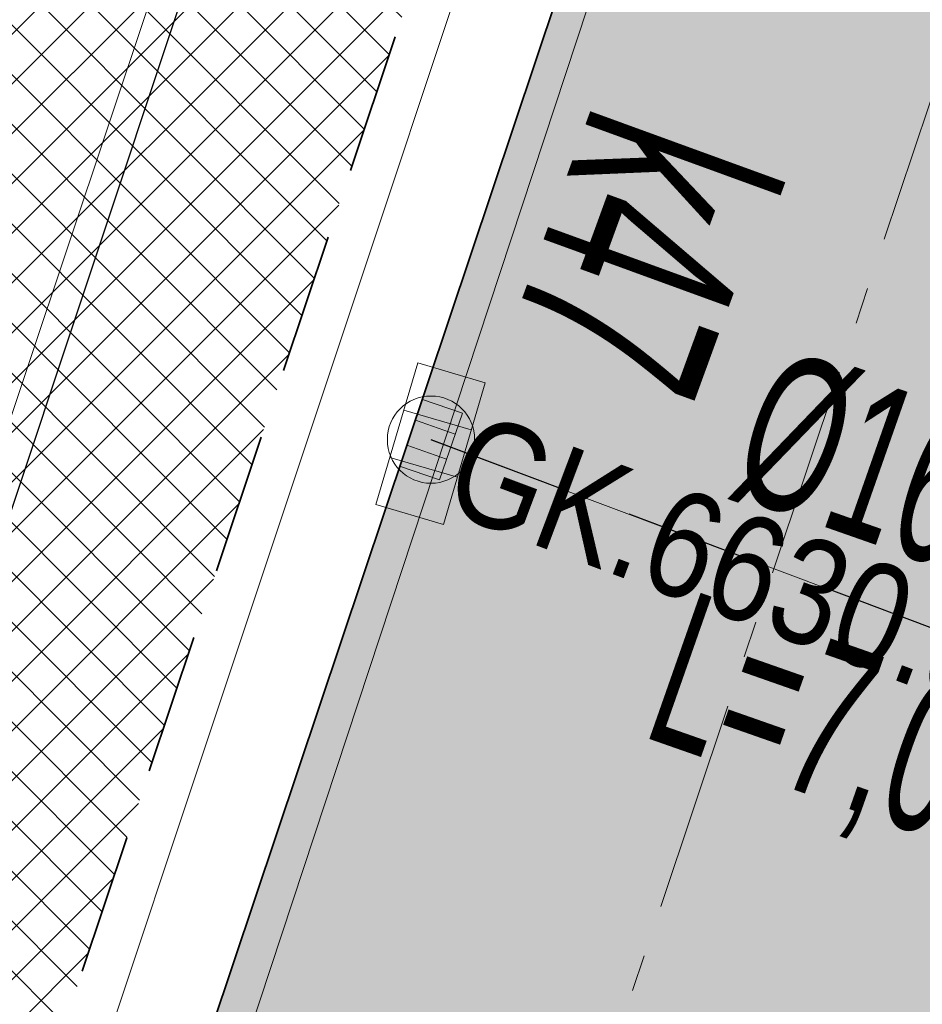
# Model space of a CAD drawing. Header units: metres. Extents: x 6599773 to 13199707, y 5688499 to 11377233.
# Tile 92 of 256: x 6599923.82 to 6599930.24, y 5688791.4 to 5688798.4. Entities that reach past the tile are written whole.
import ezdxf
from ezdxf.enums import TextEntityAlignment as Align

# ---------------------------------------------------------------- set-up
doc = ezdxf.new("R2010")
doc.units = ezdxf.units.M
doc.header["$MEASUREMENT"] = 0
for name, pattern in [('1', [0]), ('2_OTKJ', [2, 1.5, -0.5]), ('3_EGJE', [2.5, 1.5, -0.3700000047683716, 0.2600001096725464, -0.369999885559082]), ('BUG', [1.5, 1, -0.5]), ('BUW', [1.5, 1, -0.5]), ('GUK', [2, 1.5, -0.5])]:
    doc.linetypes.add(name, pattern=pattern)
doc.layers.get('0').update_dxf_attribs({"linetype": 'CONTINUOUS', "lineweight": 5})
for name, color, linetype, lineweight in [('_kd', 14, 'CONTINUOUS', 30), ('_KDPRZYKANALIK', 14, 'BUW', 30), ('_kolor chodnik', 50, '1', 0), ('_kolor zjazdy kostka', 7, '1', 0), ('_kolor ścieżka', 10, '1', 0), ('_kraweznik', 7, 'CONTINUOUS', 35), ('_obrzeze', 10, 'BUG', 35), ('_opiskd', 14, 'CONTINUOUS', 15), ('_os', 7, '3_EGJE', 13), ('AS__Nowe_granice', 140, 'CONTINUOUS', 30), ('Kontury', 90, 'GUK', 5), ('OTK_L_0', 7, '2_OTKJ', 5), ('OTK_L_5', 7, 'CONTINUOUS', 5), ('OTZ_L_1', 7, 'CONTINUOUS', 5), ('P_SUK_T_1', 7, 'CONTINUOUS', 5), ('P_SUKP_E_T_0', 7, 'CONTINUOUS', 5), ('P_SUKP_L_0', 7, 'CONTINUOUS', 5)]:
    doc.layers.add(name, color=color, linetype=linetype, lineweight=lineweight)
doc.layers.add('_kolor jezdnia', color=7, linetype='1', lineweight=0, true_color=0x00dbdb)
doc.styles.add('opis', font='ARIALN.TTF', dxfattribs={"width": 0.7, "height": 1.1})
doc.styles.add('opis drzewa', font='ARIALN.TTF', dxfattribs={"width": 0.7, "height": 1.6})
doc.styles.add('STYL_ARIAL', font='ARIALN.TTF', dxfattribs={"width": 0.75, "oblique": 0.1})
pattern_1 = [(45, (0, 0), (-0.1767766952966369, 0.1767766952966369), []), (135, (0, 0), (-0.1767766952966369, -0.1767766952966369), [])]

# ---------------------------------------------------------------- blocks, each defined once
blk = doc.blocks.new('ergere')
at = {"layer": '_kd', "lineweight": 18}
for p, q in [((6591128.565092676, 5695242.152406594), (6591128.865092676, 5695242.152406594)), ((6591128.565092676, 5695241.964670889), (6591128.865092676, 5695241.964670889))]:
    blk.add_line(p, q, dxfattribs=at)
blk.add_lwpolyline([(6591128.565092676, 5695242.308538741), (6591128.865092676, 5695242.308538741), (6591128.865092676, 5695241.808538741), (6591128.565092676, 5695241.808538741)], close=True, dxfattribs=at)
blk.add_circle((6591128.715092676, 5695242.058538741), 0.31, dxfattribs=at)
blk = doc.blocks.new('509')
at = {"color": 0}
for p, q in [((-0.5, -0.25), (-0.5, 0.25)), ((-0.5, 0.25), (0.55, 0.25)), ((-0.15, 0.25), (-0.15, -0.25)), ((0.2, 0.25), (0.2, -0.25)), ((0.55, 0.25), (0.55, -0.25)), ((0.55, -0.25), (-0.5, -0.25))]:
    blk.add_line(p, q, dxfattribs=at)

msp = doc.modelspace()

# ---------------------------------------------------------------- hatches: boundary and pattern name
at = {"layer": '_kolor chodnik'}
h = msp.add_hatch(dxfattribs=at)
h.set_pattern_fill('ANSI37', color=256, scale=2)
h.set_pattern_definition(pattern_1)
h.paths.add_polyline_path([(6599849.938171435, 5688542.085872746), (6599852.232147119, 5688548.938742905), (6599853.573135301, 5688548.489851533), (6599853.827082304, 5688549.248475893), (6599851.793849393, 5688549.929093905), (6599849.895278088, 5688548.982823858), (6599847.823506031, 5688542.793750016)])
edge = h.paths.add_edge_path()
edge.add_line((6600018.106075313, 5689087.454911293), (6600022.42781917, 5689091.229234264))
edge.add_line((6600022.42781917, 5689091.229234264), (6600020.233254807, 5689093.742094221))
edge.add_line((6600020.233254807, 5689093.742094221), (6600017.159471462, 5689091.057656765))
edge.add_arc((6600023.275194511, 5689085.3851404), 8.341433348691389, 137.1531559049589, 148.8016577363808)
edge.add_line((6600016.140105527, 5689089.706021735), (6600018.106075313, 5689087.454911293))
h.paths.add_polyline_path([(6600038.501784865, 5689187.592294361), (6600037.906968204, 5689187.700586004), (6600037.63829624, 5689186.224843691), (6600038.240083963, 5689186.115282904)])
h.paths.add_polyline_path([(6600069.098302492, 5689360.276020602), (6600068.321239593, 5689360.413462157), (6600068.064048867, 5689358.936495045), (6600068.836639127, 5689358.799546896)])
h.paths.add_polyline_path([(6600082.393785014, 5689362.950258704), (6600082.941124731, 5689366.103121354), (6600081.481377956, 5689366.361351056), (6600080.923159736, 5689363.210828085)])
h.paths.add_polyline_path([(6600074.022236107, 5689388.065861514), (6600072.983907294, 5689388.249860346), (6600072.723374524, 5689386.77253894), (6600073.760538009, 5689386.588865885)])
h.paths.add_polyline_path([(6600105.613104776, 5689486.405659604), (6600106.749499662, 5689489.711933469), (6600105.298891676, 5689490.233346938), (6600104.143487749, 5689486.917306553)], flags=17)
h.paths.add_polyline_path([(6600132.519778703, 5689678.737346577), (6600131.761827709, 5689678.896110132), (6600131.444670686, 5689677.429261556), (6600132.212256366, 5689677.269208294)])
h.paths.add_polyline_path([(6600156.649397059, 5689798.7449027), (6600156.48800471, 5689797.958860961), (6600157.450195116, 5689797.757316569), (6600157.615023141, 5689798.542205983)])
h.paths.add_polyline_path([(6600189.055358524, 5689948.643107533), (6600187.902868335, 5689948.884512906), (6600187.600024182, 5689947.417400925), (6600188.748131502, 5689947.176379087)])
edge = h.paths.add_edge_path()
edge.add_line((6600204.459383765, 5690032.969035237), (6600204.153258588, 5690031.227801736))
edge.add_arc((6600202.328347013, 5690027.299936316), 4.331100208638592, 41.85300125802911, 65.08011549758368, ccw=False)
edge.add_arc((6600032.90393149, 5690051.979071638), 174.020003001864, 352.8070218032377, 353.495463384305)
edge.add_arc((6600202.372679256, 5690027.343587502), 5.999999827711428, 55.12102442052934, 69.64815978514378)
edge = h.paths.add_edge_path()
edge.add_line((6600205.046027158, 5690040.265402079), (6600204.972740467, 5690038.483452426))
edge.add_arc((6600203.986269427, 5690044.401803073), 5.999999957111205, 279.4630688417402, 294.9140560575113)
edge.add_line((6600206.513819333, 5690038.960158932), (6600206.607027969, 5690041.030672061))
edge.add_arc((6600203.986269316, 5690044.401803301), 4.270000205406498, 284.3702444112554, 307.86193139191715, ccw=False)
edge = h.paths.add_edge_path()
edge.add_arc((6600203.547470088, 5690044.558759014), 6.446878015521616, 324.4350091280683, 356.2013368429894, ccw=False)
edge.add_arc((6600203.986269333, 5690044.401803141), 6.00000007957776, 323.2169970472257, 357.4193489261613)
h.paths.add_polyline_path([(6600208.910055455, 5690121.713696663), (6600208.146285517, 5690121.748120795), (6600207.125602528, 5690121.794124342), (6600209.971605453, 5690121.665851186)])
edge = h.paths.add_edge_path()
edge.add_line((6600238.769818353, 5690481.648294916), (6600240.338176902, 5690490.873746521))
edge.add_line((6600240.338176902, 5690490.873746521), (6600241.251295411, 5690510.829461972))
edge.add_line((6600241.251295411, 5690510.829461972), (6600239.524022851, 5690510.928942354))
edge.add_line((6600239.524022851, 5690510.928942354), (6600238.633343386, 5690491.167757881))
edge.add_line((6600238.633343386, 5690491.167757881), (6600234.579716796, 5690467.661262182))
edge.add_line((6600234.579716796, 5690467.661262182), (6600234.449796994, 5690464.966873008))
edge.add_arc((6600242.443669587, 5690464.607462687), 8.00194818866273, 177.4256738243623, 268.2543056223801)
edge.add_line((6600242.199903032, 5690456.609228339), (6600242.216657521, 5690457.359274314))
edge.add_line((6600242.216657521, 5690457.359274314), (6600242.305257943, 5690458.836738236))
edge.add_arc((6600242.444504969, 5690464.607952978), 5.772894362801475, 177.0298084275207, 268.6178439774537, ccw=False)
edge.add_line((6600236.679365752, 5690464.907083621), (6600236.951876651, 5690470.95443634))
edge.add_line((6600236.951876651, 5690470.95443634), (6600238.150786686, 5690478.210832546))
edge.add_line((6600238.150786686, 5690478.210832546), (6600238.769818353, 5690481.648294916))
h.paths.add_polyline_path([(6600238.769818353, 5690481.648294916), (6600238.150786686, 5690478.210832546), (6600239.670056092, 5690477.930590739), (6600240.266710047, 5690481.376366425)], flags=17)
edge = h.paths.add_edge_path()
edge.add_line((6600223.366500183, 5690460.339976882), (6600223.276803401, 5690457.948865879))
edge.add_arc((6600221.105749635, 5690465.64864014), 7.999999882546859, 285.7465040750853, 299.8464885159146)
edge.add_line((6600225.08717264, 5690458.709744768), (6600225.240084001, 5690461.623695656))
edge.add_arc((6600221.105749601, 5690465.648640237), 5.769999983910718, 293.06724420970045, 315.7681070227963, ccw=False)
edge = h.paths.add_edge_path()
edge.add_arc((6600220.025145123, 5690444.676291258), 5.77000016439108, 37.996647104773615, 59.94382588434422, ccw=False)
edge.add_line((6600224.572175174, 5690448.22839199), (6600224.817793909, 5690451.081798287))
edge.add_arc((6600220.025145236, 5690444.676291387), 7.999999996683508, 53.19588653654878, 68.15166733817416)
edge.add_line((6600223.00235276, 5690452.101669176), (6600222.91504296, 5690449.670427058))
edge = h.paths.add_edge_path()
edge.add_arc((6600221.105749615, 5690465.648640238), 7.999999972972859, 328.0222308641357, 357.0132597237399)
edge.add_line((6600229.094882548, 5690465.23180147), (6600229.218816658, 5690467.593604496))
edge.add_line((6600229.218816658, 5690467.593604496), (6600228.218919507, 5690467.645774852))
edge.add_line((6600228.218919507, 5690467.645774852), (6600227.891778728, 5690461.411918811))
h.paths.add_polyline_path([(6600200.980142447, 5690012.236744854), (6600202.31727834, 5690011.956662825), (6600202.522293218, 5690012.935421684), (6600201.182321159, 5690013.216097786)])
h.paths.add_polyline_path([(6600196.457878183, 5689983.98337835), (6600195.202332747, 5689984.246370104), (6600194.899091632, 5689982.777335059), (6600196.150355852, 5689982.515240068)])
edge = h.paths.add_edge_path()
edge.add_line((6600112.305909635, 5689517.99101877), (6600112.691041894, 5689519.807934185))
edge.add_line((6600112.691041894, 5689519.807934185), (6600113.245521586, 5689522.423769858))
edge.add_line((6600113.245521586, 5689522.423769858), (6600111.553124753, 5689522.782507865))
edge.add_line((6600111.553124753, 5689522.782507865), (6600107.405864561, 5689503.217226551))
edge.add_line((6600107.405864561, 5689503.217226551), (6600099.494506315, 5689480.361667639))
edge.add_line((6600099.494506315, 5689480.361667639), (6600099.182814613, 5689478.891218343))
edge.add_arc((6600107.008997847, 5689477.232359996), 8.000059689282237, 168.0325629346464, 257.7529108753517)
edge.add_line((6600105.311960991, 5689469.414366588), (6600105.784990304, 5689471.593619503))
edge.add_arc((6600107.008927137, 5689477.232314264), 5.769999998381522, 168.0321375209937, 257.7533362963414, ccw=False)
edge.add_line((6600101.364343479, 5689478.42879883), (6600101.647245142, 5689479.76342708))
edge.add_line((6600101.647245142, 5689479.76342708), (6600104.143487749, 5689486.917306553))
edge.add_line((6600104.143487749, 5689486.917306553), (6600105.298891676, 5689490.233346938))
edge.add_line((6600105.298891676, 5689490.233346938), (6600108.240043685, 5689498.809726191))
edge.add_line((6600108.240043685, 5689498.809726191), (6600112.305909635, 5689517.99101877))
h.paths.add_polyline_path([(6600136.009573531, 5689645.499114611), (6600138.333647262, 5689645.012304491), (6600138.661671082, 5689646.578318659), (6600134.869459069, 5689647.372651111)])
at = {"layer": '_kolor jezdnia'}
h = msp.add_hatch(dxfattribs=at)
h.set_pattern_fill('ANSI37', color=256, scale=2.2)
h.set_pattern_definition([(311.9999999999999, (0, 0), (0.2043648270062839, 0.1840109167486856), []), (41.99999999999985, (0, 0), (-0.1840109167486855, 0.2043648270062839), [])])
edge = h.paths.add_edge_path()
edge.add_line((6599833.066047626, 5688539.933393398), (6599850.649511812, 5688527.983462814))
edge.add_arc((6599857.337592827, 5688536.653968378), 10.95025544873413, 169.5012687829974, 232.3548431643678, ccw=False)
edge.add_arc((6599858.085851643, 5688536.618142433), 11.69295282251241, 162.2507788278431, 169.9967502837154, ccw=False)
edge.add_line((6599846.949484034, 5688540.182754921), (6599847.823506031, 5688542.793750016))
edge.add_line((6599847.823506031, 5688542.793750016), (6599849.895278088, 5688548.982823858))
edge.add_line((6599849.895278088, 5688548.982823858), (6599852.434748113, 5688556.56906746))
edge.add_line((6599852.434748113, 5688556.56906746), (6599928.48625871, 5688783.760284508))
edge.add_line((6599928.48625871, 5688783.760284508), (6599931.025728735, 5688791.34652811))
edge.add_line((6599931.025728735, 5688791.34652811), (6599996.657773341, 5688987.411326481))
edge.add_line((6599996.657773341, 5688987.411326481), (6599999.197243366, 5688994.997570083))
edge.add_line((6599999.197243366, 5688994.997570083), (6600021.930100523, 5689062.908193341))
edge.add_line((6600021.930100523, 5689062.908193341), (6600017.620224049, 5689067.371531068))
edge.add_line((6600017.620224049, 5689067.371531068), (6600016.714558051, 5689064.654078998))
edge.add_line((6600016.714558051, 5689064.654078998), (6600012.423620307, 5689051.835617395))
edge.add_line((6600012.423620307, 5689051.835617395), (6600009.884150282, 5689044.249373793))
edge.add_line((6600009.884150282, 5689044.249373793), (6599977.53516164, 5688947.612159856))
edge.add_line((6599977.53516164, 5688947.612159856), (6599974.995691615, 5688940.025916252))
edge.add_line((6599974.995691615, 5688940.025916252), (6599942.096912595, 5688841.746295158))
edge.add_line((6599942.096912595, 5688841.746295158), (6599939.557442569, 5688834.160051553))
edge.add_line((6599939.557442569, 5688834.160051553), (6599882.679288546, 5688664.246042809))
edge.add_line((6599882.679288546, 5688664.246042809), (6599880.139818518, 5688656.659799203))
edge.add_line((6599880.139818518, 5688656.659799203), (6599852.464543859, 5688573.984527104))
edge.add_line((6599852.464543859, 5688573.984527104), (6599842.470137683, 5688544.127903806))
edge.add_arc((6599835.706422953, 5688546.652910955), 7.219660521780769, 248.54809133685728, 339.52856074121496, ccw=False)
h.paths.add_polyline_path([(6600044.653202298, 5689172.271628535), (6600046.276244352, 5689181.431901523), (6600047.759199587, 5689189.801539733), (6600051.0603021, 5689208.432603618), (6600052.368792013, 5689215.817578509), (6600054.808584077, 5689229.587499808), (6600056.11707399, 5689236.972474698), (6600057.346666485, 5689243.912161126), (6600058.655146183, 5689251.297078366), (6600058.831439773, 5689252.292060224), (6600060.098987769, 5689259.445963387), (6600060.139929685, 5689259.677035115), (6600061.407468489, 5689266.830886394), (6600072.329030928, 5689328.470998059), (6600073.637511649, 5689335.855921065), (6600077.337304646, 5689356.73715072), (6600078.820259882, 5689365.106788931), (6600081.142794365, 5689378.214921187), (6600082.53851694, 5689386.092227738), (6600095.187867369, 5689457.483787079), (6600091.082877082, 5689465.8405575), (6600089.043088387, 5689454.328211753), (6600087.870641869, 5689447.711051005), (6600087.560133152, 5689445.958573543), (6600086.562151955, 5689440.326076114), (6600082.433200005, 5689417.022719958), (6600080.95024477, 5689408.65308175), (6600077.202698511, 5689387.502337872), (6600075.719743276, 5689379.132699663), (6600073.469199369, 5689366.430874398), (6600071.986244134, 5689358.061236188), (6600069.986864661, 5689346.776955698), (6600068.591142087, 5689338.899649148), (6600065.559290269, 5689321.78820693), (6600064.163567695, 5689313.91090038), (6600059.719426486, 5689288.828650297), (6600058.323703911, 5689280.951343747), (6600057.563846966, 5689276.662793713), (6600056.168124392, 5689268.785487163), (6600054.804920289, 5689261.091711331), (6600053.409197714, 5689253.214404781), (6600053.264817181, 5689252.399536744), (6600051.869094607, 5689244.522230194), (6600051.183555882, 5689240.653124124), (6600049.787833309, 5689232.775817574), (6600046.593849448, 5689214.749319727), (6600045.198126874, 5689206.872013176), (6600044.41754409, 5689202.466488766), (6600042.934588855, 5689194.096850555), (6600036.429952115, 5689157.38538759), (6600034.94699688, 5689149.01574938), (6600030.579776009, 5689124.367629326), (6600027.529365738, 5689107.151445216), (6600024.895072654, 5689094.014582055), (6600030.583685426, 5689094.264316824), (6600032.945013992, 5689106.191885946), (6600043.170247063, 5689163.901990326)])
edge = h.paths.add_edge_path()
edge.add_line((6600111.106812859, 5689535.144351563), (6600111.256844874, 5689535.85214863))
edge.add_line((6600111.256844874, 5689535.85214863), (6600112.915748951, 5689543.678261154))
edge.add_line((6600112.915748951, 5689543.678261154), (6600117.304772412, 5689564.384094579))
edge.add_line((6600117.304772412, 5689564.384094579), (6600119.067357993, 5689572.699339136))
edge.add_line((6600119.067357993, 5689572.699339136), (6600120.087667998, 5689577.512794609))
edge.add_line((6600120.087667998, 5689577.512794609), (6600121.64289057, 5689584.849775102))
edge.add_line((6600121.64289057, 5689584.849775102), (6600128.436769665, 5689616.900852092))
edge.add_line((6600128.436769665, 5689616.900852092), (6600129.991992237, 5689624.237832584))
edge.add_line((6600129.991992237, 5689624.237832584), (6600132.660554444, 5689636.827148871))
edge.add_line((6600132.660554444, 5689636.827148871), (6600133.208838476, 5689639.444704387))
edge.add_line((6600133.208838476, 5689639.444704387), (6600134.848957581, 5689647.274775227))
edge.add_line((6600134.848957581, 5689647.274775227), (6600138.97649476, 5689666.979995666))
edge.add_line((6600138.97649476, 5689666.979995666), (6600140.51410642, 5689674.320687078))
edge.add_line((6600140.51410642, 5689674.320687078), (6600145.209128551, 5689696.735129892))
edge.add_line((6600145.209128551, 5689696.735129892), (6600146.746740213, 5689704.075821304))
edge.add_line((6600146.746740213, 5689704.075821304), (6600151.462308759, 5689726.588354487))
edge.add_line((6600151.462308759, 5689726.588354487), (6600152.999920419, 5689733.929045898))
edge.add_line((6600152.999920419, 5689733.929045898), (6600155.244070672, 5689744.642813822))
edge.add_line((6600155.244070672, 5689744.642813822), (6600156.781682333, 5689751.983505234))
edge.add_line((6600156.781682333, 5689751.983505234), (6600161.635515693, 5689775.156126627))
edge.add_line((6600161.635515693, 5689775.156126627), (6600163.378142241, 5689783.475576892))
edge.add_line((6600163.378142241, 5689783.475576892), (6600163.850769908, 5689785.731942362))
edge.add_line((6600163.850769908, 5689785.731942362), (6600167.028500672, 5689800.90270461))
edge.add_line((6600167.028500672, 5689800.90270461), (6600179.490888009, 5689860.399222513))
edge.add_line((6600179.490888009, 5689860.399222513), (6600181.233514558, 5689868.718672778))
edge.add_line((6600181.233514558, 5689868.718672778), (6600181.84713393, 5689871.648144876))
edge.add_line((6600181.84713393, 5689871.648144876), (6600183.38474559, 5689878.988836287))
edge.add_line((6600183.38474559, 5689878.988836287), (6600184.935818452, 5689886.393792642))
edge.add_line((6600184.935818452, 5689886.393792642), (6600186.575937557, 5689894.223863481))
edge.add_line((6600186.575937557, 5689894.223863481), (6600194.051338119, 5689929.912074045))
edge.add_line((6600194.051338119, 5689929.912074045), (6600195.691457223, 5689937.742144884))
edge.add_line((6600195.691457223, 5689937.742144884), (6600202.915799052, 5689972.231779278))
edge.add_line((6600202.915799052, 5689972.231779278), (6600204.555918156, 5689980.061850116))
edge.add_line((6600204.555918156, 5689980.061850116), (6600206.062781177, 5689987.255744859))
edge.add_line((6600206.062781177, 5689987.255744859), (6600207.702900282, 5689995.085815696))
edge.add_line((6600207.702900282, 5689995.085815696), (6600210.232559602, 5690007.162628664))
edge.add_line((6600210.232559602, 5690007.162628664), (6600211.694938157, 5690014.144150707))
edge.add_arc((6600028.177652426, 5690052.584442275), 187.5000004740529, 348.1696294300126, 357.4195276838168)
edge.add_line((6600215.487522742, 5690044.142720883), (6600208.310270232, 5690026.480446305))
edge.add_arc((6600032.903933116, 5690051.97907145), 177.2500013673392, 348.1696294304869, 351.7289130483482, ccw=False)
edge.add_line((6600206.38894146, 5690015.640182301), (6600205.966941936, 5690013.625519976))
edge.add_line((6600205.966941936, 5690013.625519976), (6600204.326822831, 5690005.795449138))
edge.add_line((6600204.326822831, 5690005.795449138), (6600197.076961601, 5689971.183982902))
edge.add_line((6600197.076961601, 5689971.183982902), (6600195.334335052, 5689962.864532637))
edge.add_line((6600195.334335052, 5689962.864532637), (6600193.44722506, 5689953.855305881))
edge.add_line((6600193.44722506, 5689953.855305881), (6600191.909227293, 5689946.512771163))
edge.add_line((6600191.909227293, 5689946.512771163), (6600185.49684423, 5689915.899498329))
edge.add_line((6600185.49684423, 5689915.899498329), (6600183.856521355, 5689908.068454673))
edge.add_line((6600183.856521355, 5689908.068454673), (6600182.066605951, 5689899.523243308))
edge.add_line((6600182.066605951, 5689899.523243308), (6600180.32407057, 5689891.204228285))
edge.add_line((6600180.32407057, 5689891.204228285), (6600174.320344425, 5689862.541919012))
edge.add_line((6600174.320344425, 5689862.541919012), (6600172.577809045, 5689854.222903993))
edge.add_line((6600172.577809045, 5689854.222903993), (6600163.663810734, 5689811.666703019))
edge.add_line((6600163.663810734, 5689811.666703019), (6600162.023782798, 5689803.837067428))
edge.add_line((6600162.023782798, 5689803.837067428), (6600160.924220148, 5689798.587659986))
edge.add_line((6600160.924220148, 5689798.587659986), (6600159.279208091, 5689790.734229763))
edge.add_line((6600159.279208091, 5689790.734229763), (6600157.107250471, 5689780.365115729))
edge.add_line((6600157.107250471, 5689780.365115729), (6600155.462238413, 5689772.511685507))
edge.add_line((6600155.462238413, 5689772.511685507), (6600153.380318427, 5689762.572418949))
edge.add_line((6600153.380318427, 5689762.572418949), (6600151.735124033, 5689754.718118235))
edge.add_line((6600151.735124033, 5689754.718118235), (6600148.586504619, 5689739.686336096))
edge.add_line((6600148.586504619, 5689739.686336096), (6600146.885007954, 5689731.563243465))
edge.add_line((6600146.885007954, 5689731.563243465), (6600141.75088822, 5689707.052510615))
edge.add_line((6600141.75088822, 5689707.052510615), (6600140.110896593, 5689699.223048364))
edge.add_line((6600140.110896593, 5689699.223048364), (6600133.483561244, 5689667.583574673))
edge.add_line((6600133.483561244, 5689667.583574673), (6600131.860394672, 5689659.834436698))
edge.add_line((6600131.860394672, 5689659.834436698), (6600131.740984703, 5689659.26436315))
edge.add_line((6600131.740984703, 5689659.26436315), (6600130.117814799, 5689651.515209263))
edge.add_line((6600130.117814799, 5689651.515209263), (6600127.278733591, 5689637.961189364))
edge.add_line((6600127.278733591, 5689637.961189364), (6600126.924568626, 5689636.290366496))
edge.add_line((6600126.924568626, 5689636.290366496), (6600125.166244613, 5689627.995226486))
edge.add_line((6600125.166244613, 5689627.995226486), (6600118.009503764, 5689594.232298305))
edge.add_line((6600118.009503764, 5689594.232298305), (6600116.251179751, 5689585.937158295))
edge.add_line((6600116.251179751, 5689585.937158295), (6600113.665314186, 5689573.737975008))
edge.add_line((6600113.665314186, 5689573.737975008), (6600111.898534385, 5689565.402943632))
edge.add_line((6600111.898534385, 5689565.402943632), (6600104.889982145, 5689532.33911599))
edge.add_line((6600104.889982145, 5689532.33911599), (6600103.226635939, 5689524.492047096))
edge.add_line((6600103.226635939, 5689524.492047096), (6600096.623876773, 5689493.342605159))
edge.add_line((6600096.623876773, 5689493.342605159), (6600094.968986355, 5689485.53542763))
edge.add_line((6600094.968986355, 5689485.53542763), (6600094.300101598, 5689482.379870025))
edge.add_line((6600094.300101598, 5689482.379870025), (6600099.182814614, 5689478.891218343))
edge.add_line((6600099.182814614, 5689478.891218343), (6600099.494506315, 5689480.361667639))
edge.add_line((6600099.494506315, 5689480.361667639), (6600111.106812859, 5689535.144351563))
edge = h.paths.add_edge_path()
edge.add_arc((6600239.213891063, 5690851.4003676), 10.0000000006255, -2.8342403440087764, 76.13703556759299, ccw=False)
edge.add_line((6600249.201658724, 5690850.905901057), (6600249.082723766, 5690848.503524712))
edge.add_line((6600249.082723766, 5690848.503524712), (6600247.016487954, 5690806.767468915))
edge.add_line((6600247.016487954, 5690806.767468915), (6600246.092398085, 5690789.152178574))
edge.add_line((6600246.092398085, 5690789.152178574), (6600233.768116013, 5690572.015170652))
edge.add_line((6600233.768116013, 5690572.015170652), (6600228.959056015, 5690465.29620206))
edge.add_line((6600228.959056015, 5690465.29620206), (6600234.588724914, 5690465.017134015))
edge.add_line((6600234.588724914, 5690465.017134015), (6600239.26254019, 5690571.767576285))
edge.add_line((6600239.26254019, 5690571.767576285), (6600252.505038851, 5690806.400146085))
edge.add_line((6600252.505038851, 5690806.400146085), (6600254.569211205, 5690848.094521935))
edge.add_arc((6600262.559425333, 5690847.6989487), 7.999999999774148, 76.13703557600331, 177.1657596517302, ccw=False)
edge.add_line((6600264.476229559, 5690855.465921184), (6600241.609896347, 5690861.109083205))
edge = h.paths.add_edge_path()
edge.add_line((6600250.031475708, 5690451.625307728), (6600250.231741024, 5690455.772579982))
edge.add_line((6600250.231741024, 5690455.772579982), (6600246.257763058, 5690456.417303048))
edge.add_line((6600246.257763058, 5690456.417303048), (6600242.171761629, 5690456.61060902))
edge.add_arc((6600242.563100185, 5690464.586983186), 7.985968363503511, 176.9123644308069, 267.1911945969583, ccw=False)
edge.add_line((6600234.588724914, 5690465.017134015), (6600228.959056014, 5690465.29620206))
edge.add_arc((6600220.965133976, 5690465.657286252), 8.002072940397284, 267.8289300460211, 357.413716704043, ccw=False)
edge.add_line((6600220.661989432, 5690457.660957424), (6600212.406915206, 5690458.119572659))
edge.add_line((6600212.406915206, 5690458.119572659), (6600208.431872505, 5690457.817501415))
edge.add_line((6600208.431872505, 5690457.817501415), (6600208.233912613, 5690454.548331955))
edge.add_line((6600208.233912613, 5690454.548331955), (6600212.129565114, 5690453.127270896))
edge.add_line((6600212.129565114, 5690453.127270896), (6600218.640548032, 5690452.76554962))
edge.add_line((6600218.640548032, 5690452.76554962), (6600216.486747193, 5690452.885205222))
edge.add_line((6600216.486747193, 5690452.885205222), (6600220.46890539, 5690452.663974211))
edge.add_arc((6600220.025145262, 5690444.676291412), 7.999999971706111, -0.3386579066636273, 86.8201700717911, ccw=False)
edge.add_line((6600228.025005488, 5690444.629006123), (6600227.803602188, 5690439.649256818))
edge.add_line((6600227.803602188, 5690439.649256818), (6600226.885525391, 5690435.936828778))
edge.add_line((6600226.885525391, 5690435.936828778), (6600225.534849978, 5690405.967249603))
edge.add_line((6600225.534849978, 5690405.967249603), (6600226.115199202, 5690402.187514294))
edge.add_line((6600226.115199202, 5690402.187514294), (6600213.445139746, 5690121.008786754))
edge.add_line((6600213.445139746, 5690121.008786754), (6600213.352800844, 5690118.960058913))
edge.add_line((6600213.352800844, 5690118.960058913), (6600209.980184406, 5690044.131649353))
edge.add_arc((6600203.986269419, 5690044.401803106), 5.999999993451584, 257.4162346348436, 357.41934921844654, ccw=False)
edge.add_line((6600202.679069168, 5690038.545931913), (6600201.589735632, 5690033.666039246))
edge.add_line((6600201.589735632, 5690033.666039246), (6600203.67987942, 5690033.199458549))
edge.add_arc((6600202.372679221, 5690027.343587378), 5.999999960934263, -8.27108729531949, 77.41623506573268, ccw=False)
edge.add_line((6600208.310270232, 5690026.480446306), (6600215.487522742, 5690044.142720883))
edge.add_line((6600215.487522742, 5690044.142720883), (6600216.199687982, 5690059.944661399))
edge.add_line((6600216.199687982, 5690059.944661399), (6600216.537356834, 5690067.437056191))
edge.add_line((6600216.537356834, 5690067.437056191), (6600223.893528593, 5690230.66011469))
edge.add_line((6600223.893528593, 5690230.66011469), (6600224.231197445, 5690238.152509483))
edge.add_line((6600224.231197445, 5690238.152509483), (6600233.507835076, 5690443.987992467))
edge.add_arc((6600241.499722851, 5690443.627812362), 7.999999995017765, 87.29208981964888, 177.4195277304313, ccw=False)
edge.add_line((6600241.877677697, 5690451.618879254), (6600246.021541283, 5690451.422886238))
edge.add_line((6600246.021541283, 5690451.422886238), (6600246.427694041, 5690451.443388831))
edge.add_line((6600246.427694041, 5690451.443388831), (6600246.793970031, 5690451.461878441))
edge.add_line((6600246.793970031, 5690451.461878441), (6600250.031475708, 5690451.625307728))
edge = h.paths.add_edge_path()
edge.add_line((6600007.33756506, 5689086.20374581), (6600006.980466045, 5689080.740822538))
edge.add_line((6600006.980466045, 5689080.740822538), (6600007.229745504, 5689080.720859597))
edge.add_line((6600007.229745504, 5689080.720859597), (6600008.093335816, 5689080.601653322))
edge.add_line((6600008.093335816, 5689080.601653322), (6600008.702681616, 5689080.53831051))
edge.add_arc((6600008.140193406, 5689070.554142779), 9.999999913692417, -18.557800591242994, 86.77547804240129, ccw=False)
edge.add_line((6600017.620224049, 5689067.371531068), (6600021.930100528, 5689062.908193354))
edge.add_arc((6599734.83819726, 5689159.011261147), 302.7499967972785, 341.4922000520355, 343.8640860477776)
edge.add_arc((6600034.895369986, 5689072.315877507), 9.581213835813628, 98.63328270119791, 164.5273290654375, ccw=False)
edge.add_line((6600033.457137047, 5689081.788529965), (6600033.832640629, 5689081.798737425))
edge.add_line((6600033.832640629, 5689081.798737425), (6600034.422462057, 5689082.05700874))
edge.add_line((6600034.422462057, 5689082.05700874), (6600036.833623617, 5689082.139040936))
edge.add_line((6600036.833623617, 5689082.139040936), (6600036.730225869, 5689087.148851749))
edge.add_line((6600036.730225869, 5689087.148851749), (6600036.579860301, 5689087.134303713))
edge.add_arc((6600036.479565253, 5689093.136286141), 6.002820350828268, 169.1687651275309, 270.9573417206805, ccw=False)
edge.add_line((6600030.583685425, 5689094.264316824), (6600024.895072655, 5689094.014582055))
edge.add_arc((6600015.200558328, 5689096.162123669), 9.929528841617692, 271.0943432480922, 347.5094668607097, ccw=False)
edge.add_arc((6600014.909438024, 5689089.646776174), 3.446070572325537, 264.4236009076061, 278.0194998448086, ccw=False)
edge.add_line((6600014.574573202, 5689086.217014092), (6600014.299554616, 5689086.232508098))
edge.add_line((6600014.299554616, 5689086.232508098), (6600010.474232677, 5689086.448019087))
edge.add_line((6600010.474232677, 5689086.448019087), (6600007.33756506, 5689086.20374581))
edge = h.paths.add_edge_path()
edge.add_line((6600105.490725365, 5689463.953528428), (6600106.927559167, 5689464.047234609))
edge.add_line((6600106.927559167, 5689464.047234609), (6600107.835, 5689468.66))
edge.add_line((6600107.835, 5689468.66), (6600105.311960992, 5689469.414366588))
edge.add_arc((6600107.008997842, 5689477.232359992), 8.000059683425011, 168.0325628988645, 257.7529109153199, ccw=False)
edge.add_line((6600099.182814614, 5689478.891218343), (6600094.300101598, 5689482.379870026))
edge.add_arc((6600586.245114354, 5689378.10423892), 502.8750369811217, 168.032376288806, 169.9522165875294)
edge.add_line((6600091.082877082, 5689465.8405575), (6600095.187867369, 5689457.483787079))
edge.add_arc((6600103.06517392, 5689456.088064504), 8.000000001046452, 77.7533362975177, 169.9524553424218, ccw=False)
edge.add_line((6600104.762140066, 5689463.906012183), (6600105.490725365, 5689463.953528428))
at = {"layer": '_kolor zjazdy kostka'}
h = msp.add_hatch(dxfattribs=at)
h.set_pattern_fill('ANSI37', color=256, scale=2)
h.set_pattern_definition(pattern_1)
h.paths.add_polyline_path([(6600244.137440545, 5690813.934732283), (6600242.369522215, 5690814.022127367), (6600242.097568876, 5690808.528921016), (6600243.865482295, 5690808.44142671)])
h.paths.add_polyline_path([(6600247.012128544, 5690806.679412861), (6600247.44273645, 5690815.377295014), (6600247.393289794, 5690814.378518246), (6600247.113277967, 5690808.722537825)])
h.paths.add_polyline_path([(6600242.297085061, 5690788.088808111), (6600240.958726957, 5690788.155683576), (6600240.648818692, 5690782.664569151), (6600241.987258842, 5690782.599147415)])
h.paths.add_polyline_path([(6600245.558275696, 5690780.919298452), (6600246.037231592, 5690789.405686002), (6600244.985820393, 5690788.453468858), (6600244.612601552, 5690781.981345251)])
h.paths.add_polyline_path([(6600241.348405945, 5690723.711515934), (6600242.272017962, 5690722.691689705), (6600242.749709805, 5690731.155680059), (6600241.698138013, 5690730.203317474), (6600241.472690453, 5690726.27550499)])
h.paths.add_polyline_path([(6600225.772794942, 5690394.589141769), (6600224.731429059, 5690393.637598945), (6600224.461246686, 5690387.644646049), (6600225.412923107, 5690386.603142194)])
h.paths.add_polyline_path([(6600223.012390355, 5690333.280720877), (6600223.372595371, 5690341.272607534), (6600222.32835346, 5690340.318436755), (6600222.058239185, 5690334.324941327)])
h.paths.add_polyline_path([(6600215.496388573, 5690166.390602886), (6600215.856593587, 5690174.382489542), (6600214.812834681, 5690173.428760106), (6600214.542018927, 5690167.435062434)])
h.paths.add_polyline_path([(6600212.446537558, 5690121.053392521), (6600213.399499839, 5690120.010473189), (6600213.788744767, 5690128.503024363), (6600212.745135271, 5690127.54943145)])
h.paths.add_polyline_path([(6600209.977420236, 5690121.665589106), (6600210.225142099, 5690127.162117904), (6600207.346107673, 5690127.291879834), (6600207.119593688, 5690121.794395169)])
h.paths.add_polyline_path([(6600207.950178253, 5690070.725854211), (6600204.880846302, 5690070.828947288), (6600204.643784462, 5690065.333808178), (6600207.702521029, 5690065.204598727)])
h.paths.add_polyline_path([(6600200.981479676, 5690012.236464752), (6600199.969248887, 5690007.339980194), (6600201.282587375, 5690007.064882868), (6600202.31726072, 5690011.956666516)])
h.paths.add_polyline_path([(6600193.613960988, 5689970.406358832), (6600192.398010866, 5689970.660657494), (6600191.286205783, 5689965.274578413), (6600192.486379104, 5689965.023185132)])
h.paths.add_polyline_path([(6600189.061271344, 5689948.671423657), (6600189.984133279, 5689953.050774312), (6600188.818902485, 5689953.32186217), (6600187.908781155, 5689948.91282903)])
h.paths.add_polyline_path([(6600180.976201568, 5689915.317449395), (6600179.952861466, 5689910.421322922), (6600181.008474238, 5689910.200199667), (6600182.033843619, 5689915.09540201)])
h.paths.add_polyline_path([(6600176.508279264, 5689893.538690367), (6600177.476023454, 5689893.335973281), (6600178.603605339, 5689898.719146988), (6600177.636002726, 5689898.922290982)])
h.paths.add_polyline_path([(6600179.28182965, 5689859.401159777), (6600180.522246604, 5689860.211927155), (6600181.057490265, 5689860.561775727), (6600183.598022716, 5689860.029600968), (6600184.726606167, 5689865.412570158), (6600182.186324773, 5689865.943033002), (6600181.604764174, 5689866.832779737), (6600181.024456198, 5689867.720610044)])
h.paths.add_polyline_path([(6600160.20081012, 5689810.862606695), (6600159.232772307, 5689811.065842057), (6600158.207991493, 5689806.171529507), (6600159.17573568, 5689805.968812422)])
h.paths.add_polyline_path([(6600156.493917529, 5689797.987177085), (6600155.463416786, 5689793.068691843), (6600156.431160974, 5689792.865974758), (6600157.461419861, 5689797.784520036)])
edge = h.paths.add_edge_path()
edge.add_arc((6600173.111981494, 5689800.679690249), 5.999999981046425, 204.6731153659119, 239.5411154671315, ccw=False)
edge.add_arc((6600173.162096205, 5689800.685330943), 6.047914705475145, 168.3203586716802, 204.5234866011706, ccw=False)
edge.add_line((6600167.239404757, 5689801.909666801), (6600163.65166784, 5689784.781499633))
edge.add_arc((6600169.524220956, 5689783.551410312), 5.999999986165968, 139.2146049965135, 168.1696294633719, ccw=False)
edge.add_arc((6600169.524220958, 5689783.551410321), 5.999999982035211, 96.80962310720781, 139.2146050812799, ccw=False)
edge.add_line((6600168.81279652, 5689789.509083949), (6600170.070461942, 5689795.507731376))
h.paths.add_polyline_path([(6600163.526364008, 5689776.866746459), (6600166.051243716, 5689776.337874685), (6600167.179826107, 5689781.720838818), (6600164.653945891, 5689782.24992016), (6600163.941148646, 5689783.340449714), (6600163.493329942, 5689784.025580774), (6600161.750703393, 5689775.706130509), (6600162.438017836, 5689776.155376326)])
h.paths.add_polyline_path([(6600152.614191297, 5689774.643430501), (6600153.639138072, 5689779.536616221), (6600152.646757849, 5689779.74492896), (6600151.646447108, 5689774.846147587)])
h.paths.add_polyline_path([(6600150.121074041, 5689767.466820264), (6600148.177624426, 5689758.167954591), (6600149.115997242, 5689757.971390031), (6600151.066362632, 5689767.268392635)])
h.paths.add_polyline_path([(6600142.970741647, 5689739.332500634), (6600141.888449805, 5689734.142420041), (6600144.036614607, 5689733.695518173), (6600145.123068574, 5689738.882330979)])
h.paths.add_polyline_path([(6600136.256357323, 5689701.052153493), (6600137.154085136, 5689700.864096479), (6600138.287960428, 5689706.274871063), (6600137.38649247, 5689706.464182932)])
h.paths.add_polyline_path([(6600130.081494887, 5689667.099389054), (6600129.212847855, 5689667.281639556), (6600128.083282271, 5689661.898895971), (6600128.953953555, 5689661.716447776)])
h.paths.add_polyline_path([(6600128.397394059, 5689659.030340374), (6600127.554144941, 5689659.207226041), (6600126.493408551, 5689653.810049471), (6600127.269860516, 5689653.647397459)])
h.paths.add_polyline_path([(6600134.990411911, 5689640.633636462), (6600137.30714639, 5689640.148363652), (6600138.339560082, 5689645.040620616), (6600136.015486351, 5689645.500958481), (6600135.435178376, 5689646.388788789), (6600134.8548704, 5689647.276619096), (6600133.214751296, 5689639.446548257), (6600134.102581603, 5689640.026856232)])
h.paths.add_polyline_path([(6600122.164164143, 5689634.294831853), (6600121.024067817, 5689628.914244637), (6600122.015114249, 5689628.705875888), (6600123.155614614, 5689634.086346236)])
h.paths.add_polyline_path([(6600114.542075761, 5689593.450769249), (6600113.493359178, 5689593.398339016), (6600112.364315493, 5689588.045694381), (6600113.29076438, 5689587.547532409)])
h.paths.add_polyline_path([(6600110.194543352, 5689572.941097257), (6600109.207819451, 5689573.148880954), (6600108.06771793, 5689567.768269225), (6600109.050143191, 5689567.53521504)])
h.paths.add_polyline_path([(6600119.083213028, 5689565.540446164), (6600119.089125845, 5689565.542290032), (6600121.462438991, 5689565.065690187), (6600122.598093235, 5689570.447168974), (6600120.229622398, 5689570.949214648), (6600119.651446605, 5689571.8119627), (6600119.073270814, 5689572.72765526), (6600117.310757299, 5689564.412754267)])
h.paths.add_polyline_path([(6600101.698666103, 5689532.937884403), (6600100.730666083, 5689533.141679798), (6600099.694214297, 5689528.250234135), (6600100.669121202, 5689528.045267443)])
h.paths.add_polyline_path([(6600094.06402112, 5689496.827028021), (6600093.080194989, 5689497.033910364), (6600092.036590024, 5689492.143967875), (6600093.038865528, 5689491.933250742)])
h.paths.add_polyline_path([(6600083.709836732, 5689453.749808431), (6600082.738586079, 5689448.336231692), (6600084.647281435, 5689448.027407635), (6600085.606840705, 5689453.416583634)])
h.paths.add_polyline_path([(6600084.434394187, 5689446.825895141), (6600083.731191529, 5689446.921126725), (6600082.928047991, 5689442.491821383), (6600083.649300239, 5689442.394910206)])
h.paths.add_polyline_path([(6600078.04194071, 5689410.721110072), (6600078.996952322, 5689416.137564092), (6600078.0548333, 5689416.304853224), (6600077.111232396, 5689410.886043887)])
h.paths.add_polyline_path([(6600072.911565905, 5689386.768652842), (6600071.96046622, 5689381.312635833), (6600072.800073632, 5689381.163221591), (6600073.76645083, 5689386.590709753)])
h.paths.add_polyline_path([(6600082.887400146, 5689379.432062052), (6600085.278102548, 5689379.034943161), (6600086.160383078, 5689383.956496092), (6600083.759726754, 5689384.355378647), (6600083.152078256, 5689385.224725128), (6600082.544429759, 5689386.094071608), (6600081.148707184, 5689378.216765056), (6600082.018053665, 5689378.824413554)])
h.paths.add_polyline_path([(6600080.731401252, 5689363.247695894), (6600080.041469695, 5689363.369939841), (6600079.433821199, 5689364.239286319), (6600078.8261727, 5689365.108632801), (6600077.343217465, 5689356.73899459), (6600078.212563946, 5689357.346643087), (6600079.081910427, 5689357.954291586), (6600081.429189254, 5689357.564866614), (6600082.388748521, 5689362.980514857)])
h.paths.add_polyline_path([(6600069.104215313, 5689360.304336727), (6600070.063917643, 5689365.720487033), (6600069.2708267, 5689365.861009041), (6600068.327152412, 5689360.441778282)])
h.paths.add_polyline_path([(6600066.55061698, 5689345.891799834), (6600065.546169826, 5689346.069805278), (6600064.677796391, 5689341.145792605), (6600065.678290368, 5689340.968483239)])
h.paths.add_polyline_path([(6600061.138656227, 5689321.077501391), (6600060.270282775, 5689316.15348863), (6600061.250715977, 5689315.979734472), (6600062.127590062, 5689320.902245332)])
h.paths.add_polyline_path([(6600055.325252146, 5689288.11325564), (6600054.456878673, 5689283.189242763), (6600055.410852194, 5689283.020177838), (6600056.28317863, 5689287.917022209)])
h.paths.add_polyline_path([(6600048.045675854, 5689182.819289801), (6600050.371939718, 5689182.407116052), (6600051.314445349, 5689187.67761207), (6600048.980409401, 5689188.064690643), (6600048.372760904, 5689188.934037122), (6600047.765112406, 5689189.803383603), (6600046.306982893, 5689181.603992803), (6600046.972918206, 5689182.069462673)])
h.paths.add_polyline_path([(6600040.943690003, 5689201.374141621), (6600039.339175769, 5689201.66987967), (6600038.429882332, 5689196.244216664), (6600039.984130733, 5689195.958493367)])
h.paths.add_polyline_path([(6600032.993704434, 5689156.473759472), (6600032.278185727, 5689156.600537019), (6600031.299242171, 5689151.188930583), (6600032.034145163, 5689151.058111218)])
h.paths.add_polyline_path([(6600026.309179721, 5689123.603833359), (6600025.417362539, 5689118.683970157), (6600026.271201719, 5689118.532684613), (6600027.143528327, 5689123.456001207)])
h.paths.add_polyline_path([(6600013.302986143, 5689054.462576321), (6600015.84245617, 5689062.048819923), (6600014.576741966, 5689061.417973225), (6600012.672139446, 5689055.728290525)])
h.paths.add_polyline_path([(6599974.547216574, 5688938.686171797), (6599977.086686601, 5688946.272415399), (6599975.820972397, 5688945.641568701), (6599973.916369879, 5688939.951886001)])
h.paths.add_polyline_path([(6599942.102825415, 5688841.748139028), (6599940.837111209, 5688841.117292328), (6599938.932508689, 5688835.427609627), (6599939.563355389, 5688834.161895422)])
h.paths.add_polyline_path([(6599882.685201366, 5688664.247886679), (6599881.419487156, 5688663.617039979), (6599879.514884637, 5688657.927357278), (6599880.145731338, 5688656.661643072)])
h.paths.add_polyline_path([(6599851.799762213, 5688549.930937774), (6599853.832995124, 5688549.250319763), (6599855.420163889, 5688553.991722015), (6599853.386930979, 5688554.672340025), (6599852.913795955, 5688555.621625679), (6599852.440660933, 5688556.570911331), (6599849.901190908, 5688548.984667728)])
h.paths.add_polyline_path([(6600233.581687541, 5690586.458647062), (6600234.520016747, 5690585.337735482), (6600234.976631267, 5690593.42826699), (6600233.922640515, 5690592.499827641)])
h.paths.add_polyline_path([(6600231.728371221, 5690526.750719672), (6600230.676277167, 5690525.793817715), (6600230.420013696, 5690519.782861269), (6600231.363586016, 5690518.655686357)])
h.paths.add_polyline_path([(6600237.577122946, 5690639.505119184), (6600236.516490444, 5690638.540451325), (6600236.176926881, 5690632.541599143), (6600237.1204992, 5690631.41442423)])
h.paths.add_polyline_path([(6600238.927801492, 5690681.139540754), (6600239.8637879, 5690680.021427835), (6600240.320411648, 5690688.112122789), (6600239.268317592, 5690687.155220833)])
h.paths.add_polyline_path([(6600218.122284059, 5690224.814875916), (6600217.079933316, 5690223.862433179), (6600216.809648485, 5690217.865326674), (6600217.762143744, 5690216.822918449)])
h.paths.add_polyline_path([(6600219.363739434, 5690274.535639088), (6600220.315886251, 5690273.493612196), (6600220.675810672, 5690281.480778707), (6600219.633750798, 5690280.528598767)])
h.paths.add_polyline_path([(6600168.75986753, 5689856.554734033), (6600169.729143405, 5689856.351696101), (6600170.857343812, 5689861.737822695), (6600169.889741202, 5689861.940966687)])
h.paths.add_polyline_path([(6600168.841833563, 5689852.115601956), (6600167.871405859, 5689852.319339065), (6600166.844894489, 5689847.425845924), (6600167.816759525, 5689847.221809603)])
at = {"layer": '_kolor ścieżka'}
h = msp.add_hatch(dxfattribs=at)
h.set_pattern_fill('ANSI37', color=10, scale=2)
h.set_pattern_definition(pattern_1)
edge = h.paths.add_edge_path()
edge.add_line((6599877.145262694, 5688659.244027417), (6599854.614951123, 5688591.938475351))
edge.add_line((6599854.614951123, 5688591.938475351), (6599854.214414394, 5688589.387325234))
edge.add_line((6599854.214414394, 5688589.387325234), (6599839.435327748, 5688545.233719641))
edge.add_arc((6599834.52303551, 5688547.748213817), 5.518450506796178, 246.5150871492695, 332.8930934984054, ccw=False)
edge.add_line((6599832.323891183, 5688542.68688393), (6599836.925902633, 5688539.594394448))
edge.add_arc((6599835.881373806, 5688546.528699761), 7.012533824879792, 278.5661808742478, 339.9794081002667)
edge.add_line((6599842.470137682, 5688544.127903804), (6599857.359687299, 5688588.607952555))
edge.add_line((6599857.359687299, 5688588.607952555), (6599857.303782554, 5688591.591210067))
edge.add_line((6599857.303782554, 5688591.591210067), (6599879.508971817, 5688657.925513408))
edge.add_line((6599879.508971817, 5688657.925513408), (6599879.193548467, 5688658.558370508))
edge.add_line((6599879.193548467, 5688658.558370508), (6599877.145262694, 5688659.244027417))
h.paths.add_polyline_path([(6599879.193548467, 5688658.558370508), (6599879.508971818, 5688657.925513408), (6599881.413574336, 5688663.615196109), (6599880.780717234, 5688663.299772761), (6599878.732431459, 5688663.985429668), (6599877.145262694, 5688659.244027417)])
h.paths.add_polyline_path([(6599938.926595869, 5688835.425765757), (6599938.61117252, 5688836.058622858), (6599936.562886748, 5688836.744279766), (6599878.732431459, 5688663.985429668), (6599880.780717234, 5688663.299772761), (6599881.413574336, 5688663.615196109)])
h.paths.add_polyline_path([(6599974.364844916, 5688941.291630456), (6599974.049421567, 5688941.924487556), (6599972.001135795, 5688942.610144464), (6599936.562886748, 5688836.744279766), (6599938.61117252, 5688836.058622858), (6599938.926595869, 5688835.425765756)])
h.paths.add_polyline_path([(6599974.049421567, 5688941.924487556), (6599974.364844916, 5688941.291630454), (6600009.253303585, 5689045.515087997), (6600008.937880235, 5689046.147945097), (6600006.889594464, 5689046.833602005), (6599972.001135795, 5688942.610144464)])
h.paths.add_polyline_path([(6600008.937880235, 5689046.147945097), (6600009.253303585, 5689045.515087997), (6600011.157906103, 5689051.204770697), (6600010.525049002, 5689050.889347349), (6600008.476763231, 5689051.575004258), (6600006.889594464, 5689046.833602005)])
edge = h.paths.add_edge_path()
edge.add_arc((6599858.085851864, 5688536.618142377), 11.69295304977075, 162.2507788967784, 169.9967501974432)
edge.add_line((6599846.570656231, 5688538.649255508), (6599849.824991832, 5688528.706403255))
edge.add_line((6599849.824991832, 5688528.706403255), (6599853.135519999, 5688528.731057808))
edge.add_line((6599853.135519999, 5688528.731057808), (6599849.868997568, 5688538.728963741))
edge.add_line((6599849.868997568, 5688538.728963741), (6599850.886451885, 5688541.768438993))
edge.add_line((6599850.886451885, 5688541.768438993), (6599849.938171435, 5688542.085872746))
edge.add_line((6599849.938171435, 5688542.085872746), (6599847.823506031, 5688542.793750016))
edge.add_line((6599847.823506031, 5688542.793750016), (6599846.949484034, 5688540.182754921))
edge = h.paths.add_edge_path()
edge.add_arc((6600008.743460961, 5689068.123037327), 7.659999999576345, 341.4922000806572, 372.1491631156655)
edge.add_line((6600016.231900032, 5689069.735141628), (6600014.371922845, 5689078.374983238))
edge.add_arc((6600008.140193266, 5689070.554142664), 10.00000004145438, 51.45178747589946, 78.26461791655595)
edge.add_line((6600010.174112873, 5689080.345116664), (6600010.018184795, 5689077.577393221))
edge.add_arc((6600009.814745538, 5689075.098871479), 2.486856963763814, 14.594442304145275, 85.30763078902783, ccw=False)
edge.add_line((6600012.221360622, 5689075.725498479), (6600013.747330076, 5689068.637167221))
edge.add_line((6600013.747330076, 5689068.637167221), (6600013.596857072, 5689066.921144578))
edge.add_line((6600013.596857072, 5689066.921144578), (6600008.476763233, 5689051.575004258))
edge.add_line((6600008.476763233, 5689051.575004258), (6600010.525049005, 5689050.88934735))
edge.add_line((6600010.525049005, 5689050.88934735), (6600011.157906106, 5689051.204770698))
edge.add_line((6600011.157906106, 5689051.204770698), (6600016.00728921, 5689065.691494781))

# ---------------------------------------------------------------- linework, layer by layer
at = {"layer": '_KDPRZYKANALIK'}
msp.add_line((6599926.745808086, 5688795.414908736), (6599933.298063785, 5688792.951588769), dxfattribs=at)
at = {"layer": '_kraweznik'}
msp.add_line((6600016.714558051, 5689064.654078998), (6599842.470137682, 5688544.127903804), dxfattribs=at)
at = {"layer": '_obrzeze'}
msp.add_line((6600016.007289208, 5689065.691494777), (6599857.303782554, 5688591.591210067), dxfattribs=at)
at = {"layer": '_os'}
msp.add_line((6600019.322329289, 5689063.781136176), (6599841.949959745, 5688533.910733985), dxfattribs=at)
at = {"layer": 'AS__Nowe_granice'}
msp.add_lwpolyline([(6600019.34, 5689081.95), (6599838.5601, 5688539.0294)], dxfattribs=at)
at = {"layer": 'Kontury', "color": 3, "linetype": '1'}
msp.add_lwpolyline([(6599892.9185, 5688702.2792), (6599942.545, 5688851.3184)], dxfattribs=at)
at = {"layer": 'OTK_L_0', "color": 7, "linetype": '1'}
msp.add_lwpolyline([(6599928.325, 5688799.898), (6599919.396, 5688772.84)], dxfattribs=at)
at = {"layer": 'OTK_L_5', "color": 7}
for points in [[(6599925.59, 5688801.046), (6599916.5, 5688773.851)], [(6599918.422, 5688773.066), (6599927.505, 5688800.328)]]:
    msp.add_lwpolyline(points, dxfattribs=at)
at = {"layer": 'OTZ_L_1', "color": 7, "linetype": '1'}
msp.add_lwpolyline([(6599925.59, 5688801.046), (6599916.5, 5688773.851)], dxfattribs=at)
at = {"layer": 'P_SUKP_L_0', "color": 34, "linetype": '1'}
msp.add_lwpolyline([(6599926.75, 5688795.41), (6599933.3, 5688792.95)], dxfattribs=at)

# ---------------------------------------------------------------- block references
at = {"layer": '_kd', "rotation": 340.9625995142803}
msp.add_blockref('ergere', (-1488409.969001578, 2454978.93401038), dxfattribs=at)
at = {"layer": 'P_SUK_T_1', "color": 7, "rotation": 253.60831}
msp.add_blockref('509', (6599926.75, 5688795.41), dxfattribs=at)

# ---------------------------------------------------------------- texts
at = {"layer": '_opiskd', "attachment_point": 1}
for s, insert, char_height, width, rotation, style in [('k47', (6599929.218130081, 5688797.339813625), 1.4, 0.5691076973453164, 249.9808797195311, 'opis drzewa'), ('%%C160\\PL=7,0m', (6599929.199378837, 5688796.080757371), 1.1, 1.1181880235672, 340.67270748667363, 'opis')]:
    msp.add_mtext(s, dxfattribs=dict(at, insert=insert, char_height=char_height, width=width, rotation=rotation, style=style))
at = {"layer": 'P_SUKP_E_T_0', "color": 34, "style": 'STYL_ARIAL'}
msp.add_text('GK.6630.53.2023 kd', height=0.75, rotation=339.4152, dxfattribs=at).set_placement((6599930.6232, 5688793.8886), align=Align.MIDDLE_CENTER)

doc.saveas('drawing.dxf')
